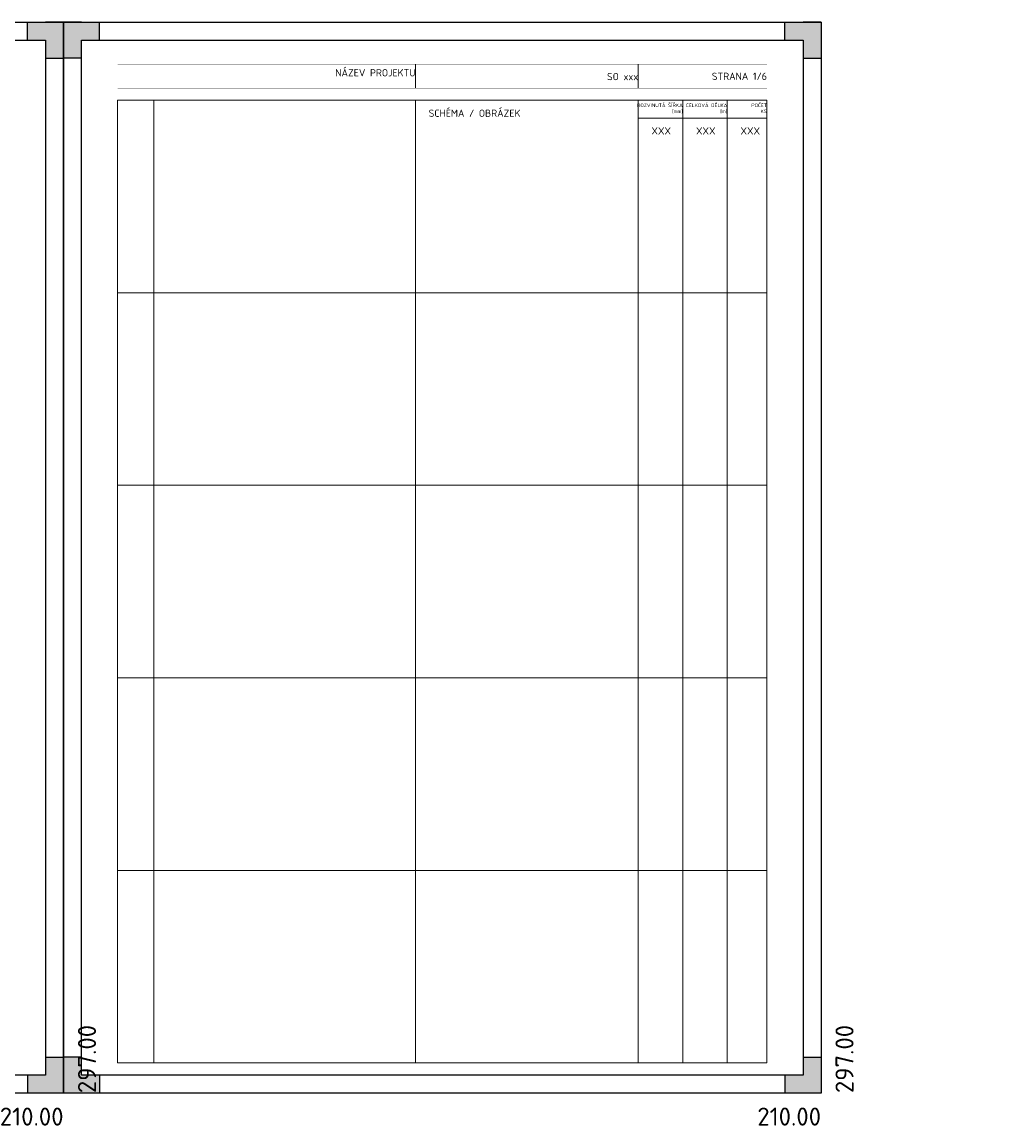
# Model space of a CAD drawing. Header units: millimetres. Extents: x -21000 to -3118, y 26639 to 40532.
# Tile 5 of 8: x -14815 to -12079, y 26639 to 29700. Entities that reach past the tile are written whole.
import ezdxf

# ---------------------------------------------------------------- set-up
doc = ezdxf.new("R2010")
doc.units = ezdxf.units.MM
doc.header["$LTSCALE"] = 200
doc.layers.get('Defpoints').update_dxf_attribs({"color": 140})
for name, color, linetype, lineweight in [('A99_N_leg-ram', 7, 'Continuous', 9), ('A99_N_txt-popis-100', 240, 'Continuous', 9), ('A99_S_txt-popis-100', 240, 'Continuous', 9)]:
    doc.layers.add(name, color=color, linetype=linetype, lineweight=lineweight)
doc.styles.add('A99_kota', font='isocpeur.ttf')
doc.styles.add('A99_popis', font='isocpeur.ttf')

# ---------------------------------------------------------------- blocks, each defined once
blk = doc.blocks.new('*U5')
h = blk.add_hatch(color=0)
h.dxf.hatch_style = 1
h.paths.add_polyline_path([(-210, 287), (-205, 287), (-205, 292), (-200, 292), (-200, 297), (-210, 297)])
h = blk.add_hatch(color=0)
h.dxf.hatch_style = 1
h.paths.add_polyline_path([(0, 287), (-5, 287), (-5, 292), (-10, 292), (-10, 297), (0, 297)])
h = blk.add_hatch(color=0)
h.dxf.hatch_style = 1
h.paths.add_polyline_path([(-210, 10), (-205, 10), (-205, 5), (-200, 5), (-200, 0), (-210, 0)])
h = blk.add_hatch(color=0)
h.dxf.hatch_style = 1
h.paths.add_polyline_path([(0, 0), (0, 10), (-5, 10), (-5, 5), (-10, 5), (-10, 0)])
at = {"color": 0}
for p, q in [((-210, 292), (-210, 297)), ((-205, 297), (-210, 297)), ((-210, 0), (-210, 297)), ((-210, 297), (0, 297)), ((-200, 292), (-200, 297)), ((-10, 292), (-10, 297)), ((0, 297), (-5, 297)), ((0, 297), (0, 0)), ((-205, 5), (-205, 292)), ((-205, 292), (-5, 292)), ((-5, 292), (-5, 5)), ((-205, 287), (-210, 287)), ((-5, 287), (0, 287)), ((-205, 10), (-210, 10)), ((-5, 10), (0, 10)), ((-210, 0), (-210, 5)), ((-5, 5), (-205, 5)), ((-200, 5), (-200, 0)), ((-10, 5), (-10, 0)), ((0, 0), (-210, 0))]:
    blk.add_line(p, q, dxfattribs=at)
at = {"layer": 'Defpoints', "color": 0, "insert": (4, 0), "char_height": 5, "attachment_point": 1, "rotation": 90, "style": 'A99_popis'}
blk.add_mtext('297.00', dxfattribs=at)
at = {"layer": 'Defpoints', "color": 0, "insert": (0, -4), "char_height": 5, "attachment_point": 3, "style": 'A99_popis'}
blk.add_mtext('210.00', dxfattribs=at)

msp = doc.modelspace()

# ---------------------------------------------------------------- linework, layer by layer
at = {"layer": 'A99_N_leg-ram'}
for p, q in [((-13724.3, 29516.8), (-13724.3, 29583.2)), ((-13106.9, 29516.8), (-13106.9, 29583.2)), ((-13106.9, 29433.6), (-12750, 29433.6)), ((-14550, 28949.6), (-12750, 28949.6)), ((-14550, 28415.6), (-12750, 28415.6)), ((-14550, 27881.6), (-12750, 27881.6)), ((-14550, 27347.6), (-12750, 27347.6))]:
    msp.add_line(p, q, dxfattribs=at)
at = {"layer": 'A99_N_leg-ram', "const_width": 0.2}
msp.add_lwpolyline([(-14550, 29583.2), (-12750, 29583.2), (-12750, 29516.8), (-14550, 29516.8)], close=True, dxfattribs=at)
at = {"layer": 'A99_N_leg-ram'}
msp.add_lwpolyline([(-14550, 29483.6), (-12750, 29483.6), (-12750, 26813.6), (-14550, 26813.6)], close=True, dxfattribs=at)
for points in [[(-14450, 29483.6), (-14450, 26813.6)], [(-13724.3, 29483.6), (-13724.3, 26813.6)], [(-13106.9, 29483.6), (-13106.9, 26813.6)], [(-12983.4, 29483.6), (-12983.4, 26813.6)], [(-12860, 29483.6), (-12860, 26813.6)]]:
    msp.add_lwpolyline(points, dxfattribs=at)

# ---------------------------------------------------------------- block references
at = {"layer": 'Defpoints', "ltscale": 0.1, "xscale": 10, "yscale": 10, "zscale": 10}
for p in [(-14700, 26730), (-12600, 26730)]:
    msp.add_blockref('*U5', p, dxfattribs=at)

# ---------------------------------------------------------------- texts
at = {"layer": 'A99_N_txt-popis-100', "attachment_point": 3, "style": 'A99_kota'}
for s, width, insert, char_height in [('NÁZEV PROJEKTU', 825.68, (-13724.3, 29569.5), 20), ('SO xxx', 617.456, (-13106.9, 29558.8), 20), ('STRANA 1/6', 356.865, (-12750, 29559.6), 20), ('ROZVINUTÁ ŠÍŘKA\\P[mm]', 123.432, (-12983.4, 29474.2), 10), ('CELKOVÁ DÉLKA\\P[m]', 123.432, (-12860, 29474.2), 10), ('POČET\\PKS', 110, (-12750, 29474.2), 10)]:
    msp.add_mtext_dynamic_manual_height_columns(s, width=width, gutter_width=1, heights=[0], dxfattribs=dict(at, insert=insert, char_height=char_height))
at = {"layer": 'A99_S_txt-popis-100', "char_height": 20, "attachment_point": 1, "style": 'A99_kota'}
for s, width, insert in [('\\pt260;SCHÉMA / OBRÁZEK', 6413.154, (-13687.9, 29457.2)), ('\\pi36.71617,t296.71617;XXX', 123.432, (-15206.9, 29408.2)), ('\\pi36.71617,t296.71617;XXX', 123.432, (-15083.4, 29408.2)), ('\\pi36.71617,t296.71617;XXX', 123.432, (-14960, 29408.2)), ('\\pi36.71617,t296.71617;XXX', 123.432, (-13106.9, 29408.2)), ('\\pi36.71617,t296.71617;XXX', 123.432, (-12983.4, 29408.2)), ('\\pi36.71617,t296.71617;XXX', 123.432, (-12860, 29408.2))]:
    msp.add_mtext_dynamic_manual_height_columns(s, width=width, gutter_width=1250, heights=[0], dxfattribs=dict(at, insert=insert))

doc.saveas('drawing.dxf')
